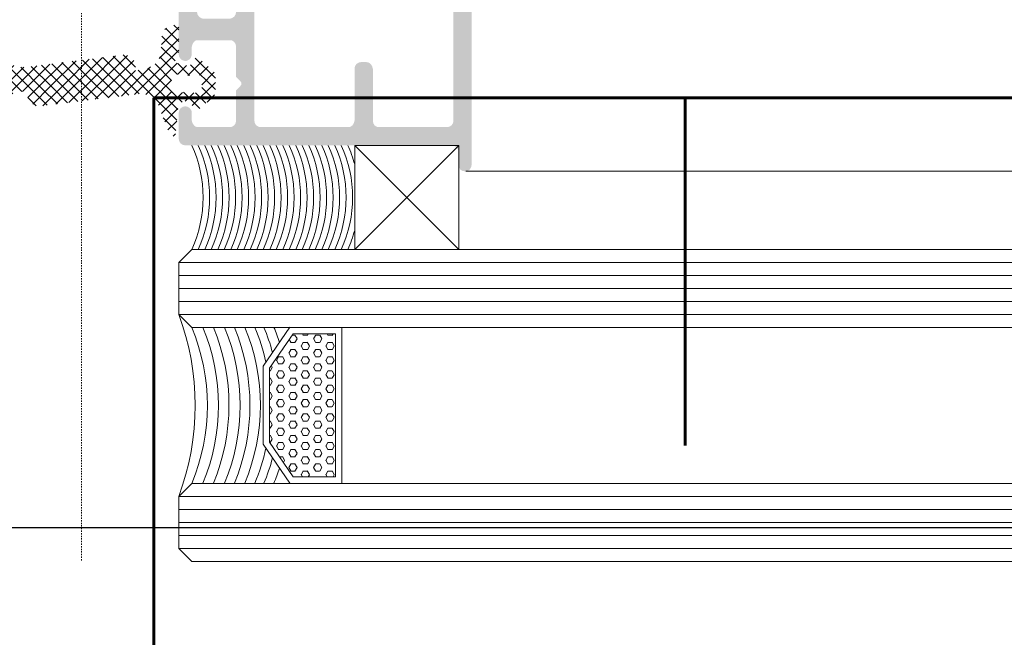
# Model space of a CAD drawing. Header units: millimetres. Extents: x -158258 to 126254, y -16359 to 60195.
# Tile 32 of 173: x -136405 to -136330, y 10491 to 10539. Entities that reach past the tile are written whole.
import ezdxf
from ezdxf.xclip import XClip

# ---------------------------------------------------------------- set-up
doc = ezdxf.new("R2010")
doc.units = ezdxf.units.MM
doc.header["$LTSCALE"] = 0.1
doc.header["$MEASUREMENT"] = 0
doc.header["$XCLIPFRAME"] = 0
doc.linetypes.add('CENTER', pattern=[2, 1.25, -0.25, 0.25, -0.25])
for name, color, linetype, lineweight in [('2_Centerline', 1, 'CENTER', 15), ('3_Hatch', 8, 'Continuous', 0), ('4. Glass', 140, 'Continuous', 15), ('ETECHNO-HVAC-TEXT', 7, 'Continuous', 30), ('S2-flooring plan', 6, 'Continuous', 5)]:
    doc.layers.add(name, color=color, linetype=linetype, lineweight=lineweight)
doc.layers.add('AREA LINE', color=3, linetype='Continuous', plot=False)
doc.layers.add('HVAC Existing', color=8, linetype='Continuous')
doc.styles.add('ROMANS', font='romans.shx')
pattern_1 = [(45, (-26191.75418318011, -14950.54475466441), (-0.4419417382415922, 0.4419417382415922), []), (135, (-26191.75418318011, -14950.54475466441), (-0.4419417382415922, -0.4419417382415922), [])]

# ---------------------------------------------------------------- blocks, each defined once
blk = doc.blocks.new('A$C23054C9A')
at = {"layer": '3_Hatch'}
h = blk.add_hatch(color=256, dxfattribs=at)
h.dxf.hatch_style = 1
h.paths.add_polyline_path([(10.36235835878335, 60.5273725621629), (10.36235835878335, 25.99274578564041), (10.32502586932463, 25.82786062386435), (10.21613944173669, 25.645346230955), (10.03258803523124, 25.53542278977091), (9.850073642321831, 25.51675654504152), (4.654635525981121, 25.51675654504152), (4.453454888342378, 25.53542278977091), (4.289606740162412, 25.645346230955), (4.197312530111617, 25.82786062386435), (4.16101705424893, 25.99274578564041), (4.16101705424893, 60.5273725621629), (4.197312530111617, 60.71092396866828), (4.289606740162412, 60.87477211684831), (4.453454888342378, 60.98469555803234), (4.654635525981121, 61.02202804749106), (9.850073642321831, 61.02202804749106), (10.03258803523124, 60.98469555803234), (10.21613944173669, 60.87477211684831), (10.32502586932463, 60.71092396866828)], flags=16)
h.paths.add_polyline_path([(4.16101705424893, 5.890237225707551), (4.106055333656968, 6.091417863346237), (3.996131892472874, 6.256303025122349), (3.84991297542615, 6.366226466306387), (3.648732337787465, 6.402521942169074), (3.246371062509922, 6.402521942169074), (3.063856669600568, 6.366226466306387), (2.898971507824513, 6.256303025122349), (2.789048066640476, 6.091417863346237), (2.752752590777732, 5.890237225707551), (2.752752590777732, 1.902919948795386), (2.69779087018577, 1.701739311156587), (2.587867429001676, 1.536854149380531), (2.441648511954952, 1.426930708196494), (2.240467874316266, 1.408264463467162), (-4.454491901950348, 1.408264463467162), (-4.637006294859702, 1.426930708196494), (-4.801891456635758, 1.536854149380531), (-4.911814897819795, 1.701739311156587), (-4.948110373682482, 1.902919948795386), (-4.948110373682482, 19.49896664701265), (-4.911814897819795, 19.70014728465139), (-4.801891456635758, 19.84636620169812), (-4.637006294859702, 19.95628964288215), (-4.454491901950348, 20.01125136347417), (-1.893068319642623, 20.01125136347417), (-1.710553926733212, 20.04754683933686), (-1.545668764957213, 20.15747028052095), (-1.435745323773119, 20.32235544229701), (-1.399449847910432, 20.50486983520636), (-1.399449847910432, 23.59620736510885), (-1.380783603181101, 23.7973880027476), (-1.271897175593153, 23.96227316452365), (-1.088345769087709, 24.07219660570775), (-0.88716513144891, 24.10849208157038), (2.240467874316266, 24.10849208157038), (2.441648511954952, 24.07219660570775), (2.587867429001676, 23.96227316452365), (2.69779087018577, 23.7973880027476), (2.752752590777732, 23.59620736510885), (2.752752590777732, 19.60889008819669), (2.789048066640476, 19.40770945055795), (2.898971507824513, 19.26149053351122), (3.063856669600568, 19.15156709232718), (3.246371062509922, 19.11527161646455), (3.648732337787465, 19.11527161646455), (3.84991297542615, 19.15156709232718), (3.996131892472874, 19.26149053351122), (4.106055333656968, 19.40770945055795), (4.16101705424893, 19.60889008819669), (4.16101705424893, 23.59620736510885), (4.197312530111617, 23.7973880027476), (4.289606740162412, 23.96227316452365), (4.453454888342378, 24.07219660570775), (4.654635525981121, 24.10849208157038), (9.850073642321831, 24.10849208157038), (10.03258803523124, 24.07219660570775), (10.21613944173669, 23.96227316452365), (10.32502586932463, 23.7973880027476), (10.36235835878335, 23.59620736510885), (10.36235835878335, 1.902919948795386), (10.32502586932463, 1.701739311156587), (10.21613944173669, 1.536854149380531), (10.03258803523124, 1.426930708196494), (9.850073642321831, 1.408264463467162), (4.654635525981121, 1.408264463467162), (4.453454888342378, 1.426930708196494), (4.289606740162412, 1.536854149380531), (4.197312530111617, 1.701739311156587), (4.16101705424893, 1.902919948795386)], flags=16)
h.paths.add_polyline_path([(-6.045270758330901, 4.536934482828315), (-6.35637483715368, 4.225830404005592), (-6.35637483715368, 1.902919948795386), (-6.3937073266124, 1.701739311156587), (-6.502593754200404, 1.536854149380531), (-6.667478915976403, 1.426930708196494), (-6.868659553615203, 1.408264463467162), (-9.246531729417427, 1.408264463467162), (-9.447712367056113, 1.426930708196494), (-9.593931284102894, 1.536854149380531), (-9.70385472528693, 1.701739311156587), (-9.75881644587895, 1.902919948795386), (-9.75881644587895, 2.506461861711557), (-9.795111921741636, 2.688976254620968), (-9.905035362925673, 2.853861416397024), (-10.06992052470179, 2.963784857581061), (-10.25243491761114, 3.000080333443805), (-10.45361555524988, 2.963784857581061), (-10.61850071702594, 2.853861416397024), (-10.72842415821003, 2.688976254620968), (-10.76471963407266, 2.506461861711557), (-10.76471963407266, 0.493618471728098), (-10.72842415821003, 0.3111040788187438), (-10.61850071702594, 0.1462189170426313), (-10.45361555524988, 0.03629547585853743), (-10.25243491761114, -4.035882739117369e-12), (10.25243491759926, -4.035882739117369e-12), (10.453615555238, -0.05496172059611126), (10.59983447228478, -0.1648851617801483), (10.70975791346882, -0.3111040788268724), (10.76471963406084, -0.512284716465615), (10.76471963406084, -1.518187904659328), (10.80101510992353, -1.700702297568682), (10.89227230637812, -1.865587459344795), (11.05715746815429, -1.975510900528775), (11.25833810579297, -1.99314013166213), (11.44085249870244, -1.975510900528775), (11.6057376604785, -1.865587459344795), (11.71566110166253, -1.700702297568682), (11.75195657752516, -1.518187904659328), (11.75195657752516, 61.91800779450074), (11.71566110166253, 62.11918843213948), (11.6057376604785, 62.28407359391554), (11.44085249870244, 62.39296002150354), (11.25833810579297, 62.41162626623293), (-1.746849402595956, 62.41162626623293), (-1.948030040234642, 62.39296002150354), (-2.094248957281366, 62.28407359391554), (-2.20417239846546, 62.11918843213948), (-2.259134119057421, 61.91800779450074), (-2.259134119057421, 61.5156465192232), (-2.20417239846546, 61.3507613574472), (-2.094248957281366, 61.16824696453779), (-1.948030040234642, 61.05832352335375), (-1.746849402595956, 61.02202804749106), (2.240467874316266, 61.02202804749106), (2.441648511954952, 60.98469555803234), (2.587867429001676, 60.87477211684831), (2.69779087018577, 60.71092396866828), (2.752752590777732, 60.5273725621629), (2.752752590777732, 25.99274578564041), (2.69779087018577, 25.82786062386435), (2.587867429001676, 25.645346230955), (2.441648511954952, 25.53542278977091), (2.240467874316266, 25.51675654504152), (-3.832283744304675, 25.51675654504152), (-3.997168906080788, 25.48046106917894), (-4.088426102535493, 25.42549934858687), (-4.179683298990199, 25.37053762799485), (-4.23464501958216, 25.29794667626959), (-4.289606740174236, 25.22431871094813), (-4.308272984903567, 25.13306151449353), (-4.325902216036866, 25.05943354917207), (-4.325902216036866, 24.96817635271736), (-4.308272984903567, 24.87691915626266), (-4.289606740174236, 24.78566195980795), (-4.23464501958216, 24.7120339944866), (-4.179683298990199, 24.63944304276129), (-4.088426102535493, 24.58448132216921), (-3.997168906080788, 24.54818584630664), (-3.88724546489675, 24.51085335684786), (-3.302369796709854, 24.51085335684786), (-3.101189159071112, 24.4558916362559), (-2.953933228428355, 24.34700520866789), (-2.84504680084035, 24.19974927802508), (-2.807714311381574, 23.99856864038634), (-2.807714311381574, 21.9141713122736), (-2.84504680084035, 21.71299067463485), (-2.953933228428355, 21.5481055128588), (-3.101189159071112, 21.43818207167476), (-3.302369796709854, 21.40188659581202), (-8.86283669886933, 21.40188659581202), (-9.045351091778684, 21.43818207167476), (-9.21023625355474, 21.5481055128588), (-9.320159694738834, 21.71299067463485), (-9.356455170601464, 21.9141713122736), (-9.356455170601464, 23.99856864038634), (-9.320159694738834, 24.19974927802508), (-9.21023625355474, 24.34700520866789), (-9.045351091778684, 24.4558916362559), (-8.86283669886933, 24.51085335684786), (-8.331885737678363, 24.51085335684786), (-8.130705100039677, 24.54818584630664), (-7.984486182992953, 24.65707227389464), (-7.874562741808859, 24.80432820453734), (-7.819601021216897, 25.00550884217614), (-7.874562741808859, 25.20668947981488), (-7.984486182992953, 25.35290839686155), (-8.130705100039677, 25.46283183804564), (-8.331885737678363, 25.51675654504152), (-10.25243491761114, 25.51675654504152), (-10.45361555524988, 25.46283183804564), (-10.61850071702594, 25.35290839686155), (-10.72842415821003, 25.20668947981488), (-10.76471963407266, 25.00550884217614), (-10.76471963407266, 17.9081877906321), (-10.72842415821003, 17.70700715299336), (-10.61850071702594, 17.54212199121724), (-10.45361555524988, 17.43219855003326), (-10.25243491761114, 17.39590307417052), (-9.868739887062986, 17.39590307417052), (-9.667559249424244, 17.43219855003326), (-9.48504485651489, 17.54212199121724), (-9.41141689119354, 17.70700715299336), (-9.356455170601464, 17.9081877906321), (-9.356455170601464, 19.49896664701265), (-9.320159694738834, 19.70014728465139), (-9.21023625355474, 19.84636620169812), (-9.045351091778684, 19.95628964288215), (-8.86283669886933, 20.01125136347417), (-6.868659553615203, 20.01125136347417), (-6.667478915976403, 19.95628964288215), (-6.502593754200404, 19.84636620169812), (-6.3937073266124, 19.70014728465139), (-6.35637483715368, 19.49896664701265), (-6.35637483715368, 10.24362030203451), (-6.3937073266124, 10.06110590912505), (-6.502593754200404, 9.896220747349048), (-6.667478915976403, 9.786297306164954), (-6.868659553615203, 9.731335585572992), (-8.86283669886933, 9.731335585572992), (-9.045351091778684, 9.786297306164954), (-9.21023625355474, 9.896220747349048), (-9.320159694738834, 10.06110590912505), (-9.356455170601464, 10.24362030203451), (-9.356455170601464, 11.30448521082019), (-9.41141689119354, 11.4869996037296), (-9.48504485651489, 11.65188476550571), (-9.667559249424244, 11.76180820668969), (-9.868739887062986, 11.79810368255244), (-10.25243491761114, 11.79810368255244), (-10.45361555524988, 11.76180820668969), (-10.61850071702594, 11.65188476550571), (-10.72842415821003, 11.4869996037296), (-10.76471963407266, 11.30448521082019), (-10.76471963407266, 6.987397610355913), (-10.74709040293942, 6.859844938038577), (-10.70975791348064, 6.768587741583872), (-10.65479619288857, 6.694959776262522), (-10.59983447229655, 6.639998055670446), (-10.54590976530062, 6.585036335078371), (-10.47228179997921, 6.548740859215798), (-10.39865383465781, 6.512445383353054), (-10.32606288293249, 6.493779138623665), (-10.25243491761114, 6.493779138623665), (-10.16117772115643, 6.493779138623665), (-10.08858676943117, 6.530074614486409), (-10.01495880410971, 6.567407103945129), (-9.941330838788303, 6.603702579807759), (-9.887406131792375, 6.676293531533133), (-9.8324444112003, 6.74992149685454), (-9.75881644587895, 6.987397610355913), (-9.75881644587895, 7.590939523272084), (-9.70385472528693, 7.792120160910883), (-9.593931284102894, 7.957005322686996), (-9.447712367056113, 8.066928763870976), (-9.246531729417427, 8.085595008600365), (-6.868659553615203, 8.085595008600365), (-6.667478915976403, 8.066928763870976), (-6.502593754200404, 7.957005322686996), (-6.3937073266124, 7.792120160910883), (-6.35637483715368, 7.590939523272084), (-6.35637483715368, 5.268029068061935), (-6.045270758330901, 4.956924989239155), (-5.954013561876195, 4.829372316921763), (-5.954013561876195, 4.664487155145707)])
blk = doc.blocks.new('*U1026')
at = {"layer": '3_Hatch'}
h = blk.add_hatch(dxfattribs=at)
h.set_pattern_fill('ANSI37', color=256, scale=5)
h.set_pattern_definition(pattern_1)
edge = h.paths.add_edge_path(flags=16)
edge.add_arc((-7.236980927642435, 37.18490400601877), 0.2999999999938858, 0, 101.9730626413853, ccw=False)
edge.add_line((-6.936980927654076, 37.18490400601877), (-6.936980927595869, 36.26657839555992))
edge.add_arc((-7.236980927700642, 36.26657839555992), 0.3000000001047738, -101.97306262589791, 0, ccw=False)
edge.add_line((-7.299216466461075, 35.97310482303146), (-7.721310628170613, 36.06261631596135))
edge.add_arc((-7.949507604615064, 34.98654655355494), 1.099999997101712, 78.02693728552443, 93.1355989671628)
edge.add_line((-8.009676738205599, 36.0848997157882), (-8.930490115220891, 36.03445643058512))
edge.add_arc((-8.946899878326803, 36.3340072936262), 0.2999999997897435, 180, 273.1355988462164, ccw=False)
edge.add_line((-9.246899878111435, 36.3340072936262), (-9.246899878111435, 37.11747510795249))
edge.add_arc((-8.946899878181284, 37.11747510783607), 0.2999999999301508, 86.86440119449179, 180, ccw=False)
edge.add_line((-8.930490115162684, 37.41702597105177), (-8.009676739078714, 37.3665826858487))
edge.add_arc((-7.949507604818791, 38.46493585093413), 1.099999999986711, 266.8644010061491, 281.973062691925)
edge.add_line((-7.721310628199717, 37.38886608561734), (-7.299216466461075, 37.47837757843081))
edge = h.paths.add_edge_path()
edge.add_line((-7.177560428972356, 41.25704088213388), (-7.482767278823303, 41.25704088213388))
edge.add_line((-7.482767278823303, 41.25704088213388), (-7.482767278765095, 39.16916736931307))
edge.add_line((-7.482767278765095, 39.16916736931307), (-7.234274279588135, 38.73253382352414))
edge.add_arc((-7.495007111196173, 38.58414787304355), 0.2999999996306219, -78.02693731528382, 29.644684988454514, ccw=False)
edge.add_line((-7.432771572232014, 38.29067430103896), (-8.14529825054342, 38.13957217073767))
edge.add_arc((-8.207533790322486, 38.43304574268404), 0.299999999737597, 210.0000000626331, 281.9730628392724, ccw=False)
edge.add_line((-8.467341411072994, 38.28304574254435), (-8.57255875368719, 38.54083311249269))
edge.add_arc((-8.85031379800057, 38.42746585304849), 0.3000000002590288, 22.20309899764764, 129.999999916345)
edge.add_line((-9.043150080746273, 38.65727918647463), (-10.01915615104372, 37.83831285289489))
edge.add_arc((-9.504926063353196, 37.22547729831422), 0.8000000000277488, 129.9999999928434, 179.9999999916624)
edge.add_line((-10.30492606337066, 37.22547729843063), (-10.30492606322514, 36.22600510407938))
edge.add_arc((-9.504926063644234, 36.22600510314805), 0.7999999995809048, 180, 230.0000000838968)
edge.add_line((-10.01915615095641, 35.61316954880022), (-9.04315008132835, 34.79420321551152))
edge.add_arc((-8.850313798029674, 35.0240165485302), 0.3000000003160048, 229.9999999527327, 337.7969010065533)
edge.add_line((-8.572558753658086, 34.910649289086), (-8.467341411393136, 35.23533125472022))
edge.add_arc((-8.04336896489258, 34.76301293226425), 0.6346945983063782, 13.380163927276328, 131.9124608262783, ccw=False)
edge.add_line((-7.425902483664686, 34.90988831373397), (-7.232120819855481, 32.80062317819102))
edge.add_arc((-7.016644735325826, 32.9642545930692), 0.2705645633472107, 217.2128471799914, 329.9223664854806)
edge.add_line((-6.782512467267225, 32.82865494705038), (-5.868519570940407, 35.21542902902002))
edge.add_arc((-4.5699919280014, 34.46454557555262), 1.500000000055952, 82.79567625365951, 149.9610264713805, ccw=False)
edge.add_line((-4.381879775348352, 35.95270343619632), (3.268620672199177, 35.00783613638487))
edge.add_arc((3.252632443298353, 35.90803398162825), 0.9003398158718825, 271.017511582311, 380.2869272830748)
edge.add_line((4.09712244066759, 36.22020128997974), (-4.902992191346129, 37.89147279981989))
edge.add_arc((-4.629132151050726, 39.3662611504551), 1.500000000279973, 180.5805176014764, 259.4803132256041, ccw=False)
edge.add_line((-6.12905515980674, 39.35106349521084), (-6.17891203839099, 40.30901579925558))
edge.add_arc((-7.177560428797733, 40.25704088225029), 0.9999999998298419, 2.979285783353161, 90.00000001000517)
h = blk.add_hatch(dxfattribs=at)
h.set_pattern_fill('ANSI37', color=256, scale=5)
h.set_pattern_definition(pattern_1)
edge = h.paths.add_edge_path(flags=16)
edge.add_arc((7.236980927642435, 36.30894600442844), 0.2999999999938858, 180.0000000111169, 281.9730626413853, ccw=False)
edge.add_line((6.936980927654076, 36.30894600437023), (6.936980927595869, 37.22727161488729))
edge.add_arc((7.236980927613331, 37.22727161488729), 0.3000000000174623, 78.02693735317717, 180, ccw=False)
edge.add_line((7.299216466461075, 37.52074518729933), (7.721310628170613, 37.43123369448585))
edge.add_arc((7.949507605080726, 38.50730345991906), 1.100000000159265, 258.0269372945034, 273.1355989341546)
edge.add_line((8.009676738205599, 37.4089502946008), (8.930490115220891, 37.45939357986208))
edge.add_arc((8.946899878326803, 37.159842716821), 0.2999999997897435, 0, 93.1355988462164, ccw=False)
edge.add_line((9.246899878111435, 37.159842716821), (9.246899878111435, 36.37637490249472))
edge.add_arc((8.946899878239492, 36.37637490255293), 0.2999999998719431, -93.1355988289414, 0, ccw=False)
edge.add_line((8.930490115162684, 36.07682403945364), (8.009676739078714, 36.12726732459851))
edge.add_arc((7.949507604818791, 35.02891415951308), 1.099999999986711, 86.86440100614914, 101.973062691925)
edge.add_line((7.721310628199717, 36.10498392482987), (7.299216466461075, 36.0154724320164))
edge = h.paths.add_edge_path()
edge.add_line((7.187342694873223, 32.23680912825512), (7.482767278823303, 32.23680912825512))
edge.add_line((7.482767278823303, 32.23680912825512), (7.482767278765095, 34.32468264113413))
edge.add_line((7.482767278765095, 34.32468264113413), (7.234274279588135, 34.76131618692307))
edge.add_arc((7.495007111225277, 34.90970213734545), 0.2999999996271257, 101.97306269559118, 209.6446849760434, ccw=False)
edge.add_line((7.432771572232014, 35.20317570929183), (8.14529825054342, 35.35427783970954))
edge.add_arc((8.207533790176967, 35.06080426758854), 0.2999999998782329, 30.000000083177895, 101.97306280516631, ccw=False)
edge.add_line((8.467341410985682, 35.21080426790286), (8.57255875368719, 34.95301689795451))
edge.add_arc((8.85031379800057, 35.06638415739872), 0.3000000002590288, 202.2030989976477, 309.999999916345)
edge.add_line((9.043150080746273, 34.83657082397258), (10.01915615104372, 35.65553715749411))
edge.add_arc((9.504926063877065, 36.26837271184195), 0.7999999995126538, 309.9999999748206, 360.0000000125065)
edge.add_line((10.30492606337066, 36.26837271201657), (10.30492606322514, 37.26784490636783))
edge.add_arc((9.504926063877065, 37.26784490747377), 0.7999999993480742, 0, 50.00000010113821)
edge.add_line((10.01915615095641, 37.8806804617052), (9.04315008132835, 38.69964679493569))
edge.add_arc((8.850313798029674, 38.46983346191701), 0.3000000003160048, 49.99999995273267, 157.7969010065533)
edge.add_line((8.572558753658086, 38.58320072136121), (8.467341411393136, 38.25851875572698))
edge.add_arc((8.04336896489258, 38.73083707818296), 0.6346945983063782, 193.3801639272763, 311.9124608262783, ccw=False)
edge.add_line((7.425902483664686, 38.58396169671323), (7.232120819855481, 40.69322683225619))
edge.add_arc((7.01664473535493, 40.5295954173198), 0.2705645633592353, 37.2128471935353, 149.9223664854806)
edge.add_line((6.782512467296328, 40.66519506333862), (5.868519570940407, 38.7465995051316))
edge.add_arc((4.569991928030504, 39.49748295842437), 1.499999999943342, 262.79567625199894, 329.9610264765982, ccw=False)
edge.add_line((4.381879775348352, 38.00932509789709), (-3.268620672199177, 38.95419239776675))
edge.add_arc((-3.252632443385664, 38.05399455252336), 0.900339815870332, 91.01751157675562, 200.2869272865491)
edge.add_line((-4.097122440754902, 37.74182724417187), (4.902992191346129, 36.07055573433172))
edge.add_arc((4.629132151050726, 34.59576738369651), 1.500000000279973, 0.5805176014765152, 79.4803132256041, ccw=False)
edge.add_line((6.12905515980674, 34.61096503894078), (6.188214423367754, 33.19506350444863))
edge.add_arc((7.187342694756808, 33.2368091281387), 0.9999999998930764, 182.3925433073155, 270.00000000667)
h = blk.add_hatch(dxfattribs=at)
h.set_pattern_fill('HEX', color=256, scale=0.1, style=0)
h.set_pattern_definition([(180, (28799.72568500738, 201.6554965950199), (0, 0.5499260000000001), [0.3175, -0.635]), (59.99999999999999, (28799.72568500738, 201.6554965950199), (0.4762498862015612, -0.2749629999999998), [0.3174999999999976, -0.6349999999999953]), (120, (28799.4081850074, 201.6554965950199), (0.4762498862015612, 0.274963), [0.3174999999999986, -0.6349999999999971])])
h.paths.add_polyline_path([(-19.52568758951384, 17.51163282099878), (-16.28946674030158, 17.51163282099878), (-14.47373739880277, 14.85699332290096), (-14.47373739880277, 9.166272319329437), (-16.28946674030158, 6.511632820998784), (-19.52568758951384, 6.511632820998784)])
at = {"layer": '2_Centerline', "ltscale": 0.25}
blk.add_lwpolyline([(0, 230.7765712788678), (0, 0)], dxfattribs=at)
at = {"layer": '3_Hatch'}
blk.add_line((-29.55627525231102, 30.00685215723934), (-1009.98398191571, 30.00685215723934), dxfattribs=at)
at = {"layer": '3_Hatch', "color": 203}
for p, q in [((-1009.98398191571, 22.99999530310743, 0.002344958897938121), (-7.482767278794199, 22.99999526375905)), ((-1009.98398191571, 21.99999530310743, 0.002344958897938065), (-7.482767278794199, 21.99999526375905)), ((-1009.98398191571, 20.99999530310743, 0.002344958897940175), (-7.482767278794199, 20.99999526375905)), ((-1009.98398191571, 19.99999530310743, 0.002344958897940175), (-7.482767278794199, 19.99999526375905)), ((-1009.98398191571, 18.99999530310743, 0.002344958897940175), (-7.482767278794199, 18.99999526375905)), ((-1009.98398191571, 5.000000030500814, 0.002344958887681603), (-7.482767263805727, 4.999999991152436)), ((-1009.98398191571, 4.000000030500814, 0.002344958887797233), (-7.482767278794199, 3.999999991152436)), ((-1009.98398191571, 3.000000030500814, 0.002344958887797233), (-7.482767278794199, 2.999999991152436)), ((-1009.98398191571, 2.000000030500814, 0.002344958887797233), (-7.482767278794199, 1.999999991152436)), ((-1009.98398191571, 1.000000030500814, 0.002344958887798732), (-7.482767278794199, 0.9999999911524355))]:
    blk.add_line(p, q, dxfattribs=at)
at = {"layer": '3_Hatch'}
for points in [[(-29.01220654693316, 31.99999526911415), (-21.01220654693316, 31.99999526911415), (-21.01220654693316, 23.99999526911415), (-29.01220654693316, 23.99999526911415)], [(-29.01220654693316, 31.99999526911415), (-21.01220654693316, 23.99999526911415), (-21.01220654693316, 31.99999526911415), (-29.01220654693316, 23.99999526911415)]]:
    blk.add_lwpolyline(points, close=True, dxfattribs=at)
at = {"layer": '3_Hatch', "elevation": 0.003052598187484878}
for points in [[(-21.01220654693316, 30.54752144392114, -0.04036460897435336), (-20.48276726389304, 31.99999526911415)], [(-19.98276726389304, 23.99999527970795, -0.2184939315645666), (-19.98276726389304, 31.99999526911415)], [(-19.48276726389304, 23.99999527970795, -0.2184939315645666), (-19.48276726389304, 31.99999526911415)], [(-18.98276726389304, 23.99999527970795, -0.2184939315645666), (-18.98276726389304, 31.99999526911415)], [(-18.48276726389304, 23.99999527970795, -0.2184939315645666), (-18.48276726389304, 31.99999526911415)], [(-17.98276726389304, 23.99999527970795, -0.2184939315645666), (-17.98276726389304, 31.99999526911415)], [(-17.48276726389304, 23.99999527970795, -0.2184939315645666), (-17.48276726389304, 31.99999526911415)], [(-16.98276726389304, 23.99999527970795, -0.2184939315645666), (-16.98276726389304, 31.99999526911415)], [(-16.48276726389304, 23.99999527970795, -0.2184939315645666), (-16.48276726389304, 31.99999526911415)], [(-15.98276726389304, 23.99999527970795, -0.2184939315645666), (-15.98276726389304, 31.99999526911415)], [(-15.48276726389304, 23.99999527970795, -0.2184939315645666), (-15.48276726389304, 31.99999526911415)], [(-14.98276726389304, 23.99999527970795, -0.2184939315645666), (-14.98276726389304, 31.99999526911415)], [(-14.48276726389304, 23.99999527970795, -0.2184939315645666), (-14.48276726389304, 31.99999526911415)], [(-13.98276726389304, 23.99999527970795, -0.2184939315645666), (-13.98276726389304, 31.99999526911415)], [(-13.48276726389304, 23.99999527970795, -0.2184939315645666), (-13.48276726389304, 31.99999526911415)], [(-12.98276726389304, 23.99999527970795, -0.2184939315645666), (-12.98276726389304, 31.99999526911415)], [(-12.48276726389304, 23.99999527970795, -0.2184939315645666), (-12.48276726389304, 31.99999526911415)], [(-11.98276726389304, 23.99999527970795, -0.2184939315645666), (-11.98276726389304, 31.99999526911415)], [(-11.48276726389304, 23.99999527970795, -0.2184939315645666), (-11.48276726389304, 31.99999526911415)], [(-10.98276726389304, 23.99999527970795, -0.2184939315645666), (-10.98276726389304, 31.99999526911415)], [(-10.48276726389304, 23.99999527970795, -0.2184939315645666), (-10.48276726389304, 31.99999526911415)], [(-9.982767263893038, 23.99999527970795, -0.2184939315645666), (-9.982767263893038, 31.99999526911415)], [(-9.482767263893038, 23.99999527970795, -0.2184939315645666), (-9.482767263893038, 31.99999526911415)], [(-8.982767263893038, 23.99999527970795, -0.2184939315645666), (-8.982767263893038, 31.99999526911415)], [(-8.482767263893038, 23.99999527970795, -0.2184939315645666), (-8.482767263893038, 31.99999526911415)], [(-20.48276726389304, 23.99999527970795, -0.04036460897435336), (-21.01220654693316, 25.45246910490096, -0.04036460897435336)]]:
    blk.add_lwpolyline(points, format="xyb", dxfattribs=at)
at = {"layer": '3_Hatch', "elevation": 0.02015447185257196}
for points in [[(-20.02568758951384, 6.011632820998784), (-20.02568758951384, 18.01163282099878)], [(-16.02568758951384, 18.01163282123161), (-13.97373739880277, 15.01163282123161), (-13.97373739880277, 9.011632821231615), (-16.02568758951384, 6.011632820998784)]]:
    blk.add_lwpolyline(points, dxfattribs=at)
blk.add_lwpolyline([(-16.28946674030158, 6.511632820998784), (-19.52568758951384, 6.511632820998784), (-19.52568758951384, 17.51163282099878), (-16.28946674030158, 17.51163282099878), (-14.47373739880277, 14.85699332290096), (-14.47373739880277, 9.166272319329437)], close=True, dxfattribs=at)
at = {"layer": '3_Hatch'}
for centre, radius, start, end in [((11.32833545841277, 11.99999763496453, 0.026259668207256), 20.07131169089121, 159.5887325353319, 200.4112674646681), ((-0.3927516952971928, 12.01163282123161, 0.02015447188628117), 15.60533442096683, 157.4345734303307, 161.9459251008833), ((0.3761361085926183, 12.01163282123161, 0.02015447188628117), 15.60533442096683, 157.4345734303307, 164.9477433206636), ((1.072101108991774, 12.01163282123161, 0.02015447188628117), 15.60533442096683, 157.4345734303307, 167.7859091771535), ((1.840988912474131, 12.01163282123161, 0.02015447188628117), 15.60533442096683, 157.4345734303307, 202.6116951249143), ((2.647233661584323, 12.01163282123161, 0.02015447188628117), 15.60533442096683, 157.4345734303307, 202.6116951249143), ((3.403327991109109, 12.01163282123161, 0.02015447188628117), 15.60533442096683, 157.4345734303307, 202.6116951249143), ((4.259979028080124, 12.01163282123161, 0.02015447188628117), 15.60533442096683, 157.4345734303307, 202.6116951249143), ((5.066223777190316, 12.01163282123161, 0.02015447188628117), 15.60533442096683, 157.4345734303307, 202.6116951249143), ((5.923012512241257, 11.99999762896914, 0.003052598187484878), 15.60533442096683, 157.4345734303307, 202.6116951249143), ((1.072101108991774, 12.01163282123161, 0.02015447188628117), 15.60533442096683, 192.2140908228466, 202.6116951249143), ((0.3761361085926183, 12.01163282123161, 0.02015447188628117), 15.60533442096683, 195.0522566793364, 202.6116951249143), ((-0.3927516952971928, 12.01163282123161, 0.02015447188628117), 15.60533442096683, 198.0540748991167, 202.6116951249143)]:
    blk.add_arc(centre, radius, start, end, dxfattribs=at)
at = {"layer": '4. Glass'}
for points in [[(-1009.98398191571, 17.99999530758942), (-8.482767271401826, 17.99999527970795), (-7.482767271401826, 18.99999527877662), (-7.482767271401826, 22.99999527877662), (-8.48276724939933, 23.99999526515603), (-1009.98398191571, 23.99999530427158)], [(-1009.98398191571, 3.166496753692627e-08), (-8.4827672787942, 7.101334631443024e-09), (-7.482767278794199, 1.000000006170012), (-7.482767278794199, 5.000000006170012), (-8.482767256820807, 5.999999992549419), (-1009.98398191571, 6.000000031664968)]]:
    blk.add_lwpolyline(points, dxfattribs=at)
at = {"layer": '3_Hatch', "xscale": -1}
blk.add_blockref('A$C23054C9A', (-18.24748691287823, 31.99999526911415), dxfattribs=at)
blk = doc.blocks.new('*U900')
at = {"layer": 'S2-flooring plan', "color": 5, "true_color": 0x0000fa}
blk.add_lwpolyline([(-300, 300), (300, 300), (300, -300), (-300, -300)], close=True, dxfattribs=at)
blk = doc.blocks.new('*U901')
at = {"layer": 'S2-flooring plan', "color": 0, "linetype": 'ByBlock', "lineweight": -2, "transparency": 16777216}
blk.add_blockref('*U900', (3624, 0), dxfattribs=at)
blk = doc.blocks.new('A$C87bb29a8')
at = {"layer": 'ETECHNO-HVAC-TEXT', "ltscale": 2, "insert": (-4756.354332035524, -456.3567660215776), "char_height": 78, "attachment_point": 1, "rotation": 270, "style": 'ROMANS'}
blk.add_mtext_dynamic_manual_height_columns('BTU METER', width=20.81082334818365, gutter_width=12.5, heights=[0], dxfattribs=at)

msp = doc.modelspace()

# ---------------------------------------------------------------- linework, layer by layer
at = {"layer": 'AREA LINE', "transparency": 33554687}
msp.add_lwpolyline([(-140893.1637023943, 10499.62764581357), (-131430.7301500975, 10499.62778996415), (-131430.7301500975, 11199.62778996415), (-130250.6920696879, 11199.62778996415), (-130250.6920696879, 10499.62758247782), (-128409.9427641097, 10499.62758247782)], dxfattribs=at)

# ---------------------------------------------------------------- block references
at = {"layer": '3_Hatch', "transparency": 33554687, "xscale": -1}
msp.add_blockref('*U1026', (-136400.6832698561, 10497.02364948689), dxfattribs=at)
at = {"layer": 'HVAC Existing'}
msp.add_blockref('A$C87bb29a8', (-131430.7301500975, 11199.62778996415), dxfattribs=at)
at = {"layer": 'S2-flooring plan'}
ref = msp.add_blockref('*U901', (-139725.6920707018, 10397.80022159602), dxfattribs=at)
XClip(ref).set_block_clipping_path([(-300, 6197.105698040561), (1048.5404991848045, 6197.1056979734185), (1048.5404979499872, 5376.8362008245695), (478.8477895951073, 5376.836200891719), (478.8477895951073, 5226.836200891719), (1048.5404973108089, 5226.836200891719), (1048.5404973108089, 4635.30949415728), (1198.5405060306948, 4635.30947679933), (1198.5405060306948, 4685.30949046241), (4474.999997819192, 4685.30949444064), (4474.999997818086, 4635.30949437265), (4550.393907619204, 4635.309494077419), (4550.393907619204, 5086.82736078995), (4674.9999978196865, 5086.827360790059), (4674.9999978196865, 5115.90859514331), (5099.233801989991, 5115.90859589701), (5099.233801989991, 4438.53596461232), (5174.627712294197, 4438.535964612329), (5174.627712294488, 4488.535964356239), (7552, 4488.535964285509), (7552, 926.8275683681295), (8169.9619206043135, 926.34016456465), (8169.9619206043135, 299.5125960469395), (-300, 299.99971267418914)])

doc.saveas('drawing.dxf')
